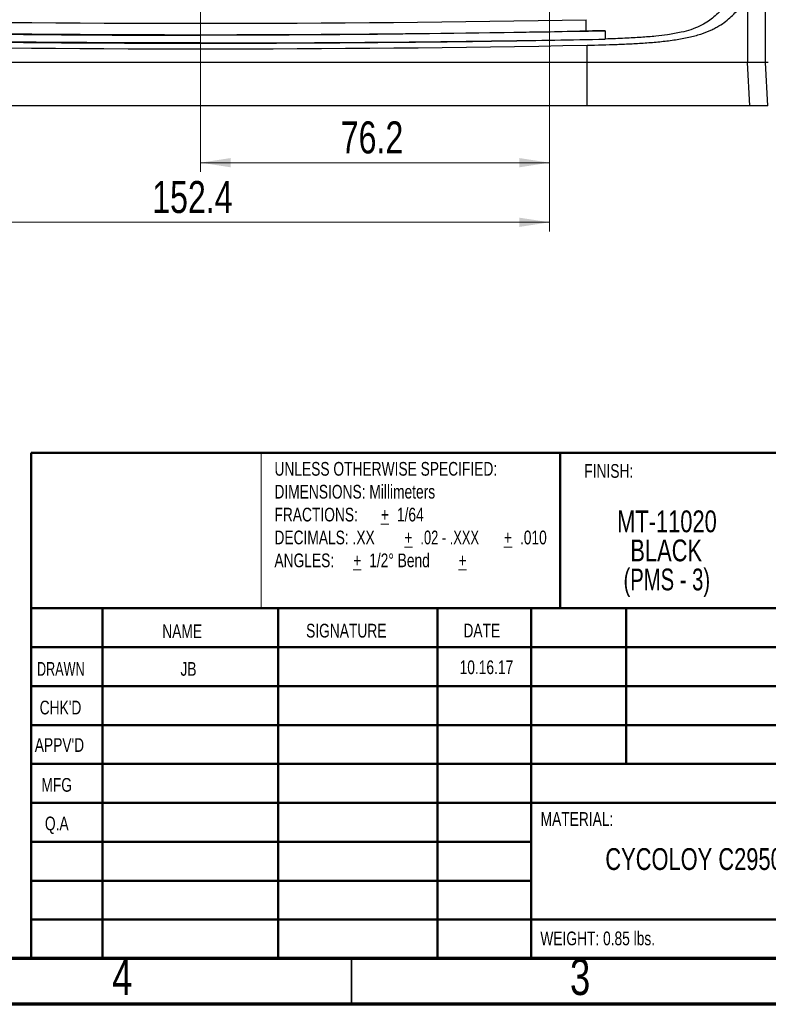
# Model space of a CAD drawing. Header units: inches. Extents: x 0.6 to 16.3, y 0.2 to 11.5.
# Tile 9 of 24: x 9 to 12.2, y 0.2 to 4.4. Entities that reach past the tile are written whole.
import ezdxf

# ---------------------------------------------------------------- set-up
doc = ezdxf.new("R2010")
doc.units = ezdxf.units.IN
doc.header["$MEASUREMENT"] = 0
doc.styles.add('SLDTEXTSTYLE0', font='TXT', dxfattribs={"width": 0.75})
doc.styles.add('SLDTEXTSTYLE1', font='TXT', dxfattribs={"width": 0.686449})
doc.styles.add('SLDTEXTSTYLE2', font='TXT', dxfattribs={"width": 0.7})
doc.styles.add('SLDTEXTSTYLE4', font='TXT', dxfattribs={"width": 0.694444})
doc.dimstyles.new('SLDDIMSTYLE2', dxfattribs={"dimtxt": 0.137795, "dimasz": 0.13, "dimexe": 0, "dimexo": 0.0625, "dimgap": 0.034449, "dimtad": 1, "dimlfac": 2, "dimrnd": 1e-09, "dimzin": 12, "dimdsep": 46, "dimtxsty": 'SLDTEXTSTYLE0', "dimsah": 1, "dimcen": 0.09, "dimadec": 0, "dimazin": 3, "dimtfac": 1, "dimtofl": 0, "dimtmove": 0, "dimatfit": 3, "dimfxl": 1, "dimfrac": 2, "dimtolj": 1, "dimtzin": 12, "dimarcsym": 0})

# ---------------------------------------------------------------- blocks, each defined once
blk = doc.blocks.new('SW_NOTE_0')
at = {"color": 0, "linetype": 'Continuous', "lineweight": 0, "attachment_point": 1}
for s, insert, char_height, style in [('UNLESS OTHERWISE SPECIFIED:', (0, 0.0761), 0.059055, 'SLDTEXTSTYLE0'), ('DIMENSIONS: Millimeters', (0, -0.0223), 0.059055, 'SLDTEXTSTYLE0'), ('FRACTIONS:', (0, -0.1207), 0.05906, 'SLDTEXTSTYLE0'), ('1/64', (0.5266, -0.1207), 0.05906, 'SLDTEXTSTYLE0'), ('\\L+', (0.4578, -0.1207), 0.05906, 'SLDTEXTSTYLE0'), ('DECIMALS: .XX', (0, -0.2191), 0.059055, 'SLDTEXTSTYLE0'), ('\\L+', (0.5589, -0.2191), 0.05906, 'SLDTEXTSTYLE0'), ('.02 - .XXX', (0.6277, -0.2191), 0.05906, 'SLDTEXTSTYLE2'), ('\\L+', (0.9869, -0.2191), 0.05906, 'SLDTEXTSTYLE0'), ('.010', (1.0557, -0.2191), 0.05906, 'SLDTEXTSTYLE0'), ('ANGLES:', (0, -0.3176), 0.05906, 'SLDTEXTSTYLE0'), ('\\L+', (0.3387, -0.3176), 0.05906, 'SLDTEXTSTYLE0'), ('1/2° Bend', (0.4074, -0.3176), 0.05906, 'SLDTEXTSTYLE0'), ('\\L+', (0.7916, -0.3176), 0.05906, 'SLDTEXTSTYLE0')]:
    blk.add_mtext(s, dxfattribs=dict(at, insert=insert, char_height=char_height, style=style))
blk = doc.blocks.new('SW_NOTE_2')
at = {"color": 0, "linetype": 'Continuous', "lineweight": 0, "char_height": 0.09375, "attachment_point": 2}
for s, insert, style in [('MT-11020', (0.2695, 0.1209), 'SLDTEXTSTYLE0'), ('BLACK', (0.2664, -0.0041), 'SLDTEXTSTYLE0'), ('(PMS - 3)', (0.269, -0.1291), 'SLDTEXTSTYLE4')]:
    blk.add_mtext(s, dxfattribs=dict(at, insert=insert, style=style))
blk = doc.blocks.new('_D_8')
at = {"color": 7, "linetype": 'Continuous', "lineweight": 18}
for p, q in [((8.2838, 4.9578), (8.2838, 3.5202)), ((11.2838, 4.9578), (11.2838, 3.5202)), ((8.2838, 3.5596), (11.2838, 3.5596))]:
    blk.add_line(p, q, dxfattribs=at)
for points in [[(8.2838, 3.5596), (8.4138, 3.5396), (8.4138, 3.5796)], [(11.2838, 3.5596), (11.1538, 3.5796), (11.1538, 3.5396)]]:
    blk.add_solid(points, dxfattribs=at)
at = {"color": 7, "linetype": 'Continuous', "lineweight": 18, "insert": (9.5758, 3.7372), "char_height": 0.1378, "attachment_point": 1, "style": 'SLDTEXTSTYLE0'}
blk.add_mtext('152.4', dxfattribs=at)
blk = doc.blocks.new('_D_9')
at = {"color": 7, "linetype": 'Continuous', "lineweight": 18}
for p, q in [((9.7838, 4.9578), (9.7838, 3.7765)), ((11.2838, 4.9578), (11.2838, 3.7765)), ((11.2838, 3.8159), (9.7838, 3.8159))]:
    blk.add_line(p, q, dxfattribs=at)
for points in [[(9.7838, 3.8159), (9.9138, 3.7959), (9.9138, 3.8359)], [(11.2838, 3.8159), (11.1538, 3.8359), (11.1538, 3.7959)]]:
    blk.add_solid(points, dxfattribs=at)
at = {"color": 7, "linetype": 'Continuous', "lineweight": 18, "insert": (10.3865, 3.9935), "char_height": 0.1378, "attachment_point": 1, "style": 'SLDTEXTSTYLE0'}
blk.add_mtext('76.2', dxfattribs=at)

msp = doc.modelspace()

# ---------------------------------------------------------------- linework, layer by layer
at = {"color": 7, "linetype": 'Continuous', "lineweight": 25}
for p, q in [((12.2134, 4.2472), (12.2134, 4.6653)), ((12.1359, 4.5293), (12.1359, 4.2472)), ((11.4422, 4.3819), (11.4422, 4.4308)), ((9.7838, 4.3638), (9.7838, 4.3663)), ((11.5236, 4.3834), (11.5236, 4.3483)), ((9.7838, 4.3299), (9.7838, 4.3308)), ((11.4456, 4.2472), (11.4456, 4.3211)), ((11.5236, 4.3483), (11.5236, 4.3476)), ((11.5236, 4.3476), (11.5236, 4.347)), ((11.5236, 4.3475), (11.5238, 4.347)), ((11.5236, 4.347), (11.5238, 4.347)), ((11.4456, 4.2472), (8.122, 4.2472)), ((11.4461, 4.0597), (11.4456, 4.2472)), ((12.1454, 4.0597), (12.1359, 4.2472)), ((12.2134, 4.2472), (12.1359, 4.2472)), ((12.223, 4.0597), (12.2134, 4.2472)), ((11.4461, 4.0597), (8.1215, 4.0597)), ((12.223, 4.0597), (12.1454, 4.0597))]:
    msp.add_line(p, q, dxfattribs=at)
at = {"color": 7, "linetype": 'Continuous', "lineweight": 50}
for p, q in [((9.0551, 2.5689), (16.1417, 2.5689)), ((9.0551, 2.5689), (9.0551, 0.3937)), ((11.3298, 1.8996), (11.3298, 2.5689)), ((16.1417, 1.8996), (9.0551, 1.8996)), ((9.3622, 1.8996), (9.3622, 0.3937)), ((10.1178, 1.8996), (10.1178, 0.3937)), ((10.8031, 1.8996), (10.8031, 0.3937)), ((11.2047, 0.3937), (11.2047, 1.8996)), ((11.6142, 1.2303), (11.6142, 1.8996)), ((12.9449, 1.7323), (9.0551, 1.7323)), ((12.9449, 1.565), (9.0551, 1.565)), ((12.9449, 1.3976), (9.0551, 1.3976)), ((12.9449, 1.2303), (9.0551, 1.2303)), ((11.2047, 1.063), (9.0551, 1.063)), ((11.2047, 1.063), (16.1417, 1.063)), ((11.2047, 0.8957), (9.0551, 0.8957)), ((11.2047, 0.7283), (9.0551, 0.7283)), ((9.0551, 0.561), (16.1417, 0.561))]:
    msp.add_line(p, q, dxfattribs=at)
at = {"color": 7, "linetype": 'Continuous', "lineweight": 18}
msp.add_line((10.045, 2.5689), (10.045, 1.8996), dxfattribs=at)
at = {"color": 7, "linetype": 'Continuous', "lineweight": 70}
for p, q in [((16.1417, 0.3937), (0.7874, 0.3937)), ((16.3386, 0.1969), (0.5906, 0.1969))]:
    msp.add_line(p, q, dxfattribs=at)
at = {"color": 7, "linetype": 'Continuous', "lineweight": 35}
msp.add_line((10.4331, 0.3937), (10.4331, 0.1969), dxfattribs=at)
at = {"color": 7, "linetype": 'Continuous', "lineweight": 25}
for centre, major_axis in [((9.7838, 16.1484), (32.2367, 0)), ((9.7838, 16.0633), (32.3042, 0))]:
    msp.add_ellipse(centre, major_axis=major_axis, ratio=0.36397, start_param=4.660924, end_param=4.763854, dxfattribs=at)
for points, knots in [([(12.0703, 4.5351), (12.0691, 4.5333), (12.0667, 4.5297), (12.0629, 4.5242), (12.0589, 4.5185), (12.054, 4.5118), (12.0484, 4.5042), (12.0388, 4.4918), (12.0257, 4.4762), (12.0071, 4.4567), (11.9864, 4.4382), (11.9613, 4.4198), (11.9312, 4.4028), (11.8941, 4.3878), (11.8477, 4.3751), (11.7961, 4.3661), (11.7377, 4.3592), (11.6882, 4.3552), (11.6438, 4.3525), (11.6071, 4.3506), (11.5667, 4.3489), (11.5385, 4.348), (11.5236, 4.3476)], [0, 0, 0, 0, 0.018334, 0.037529, 0.057471, 0.078046, 0.107787, 0.136579, 0.207623, 0.272746, 0.344242, 0.408792, 0.478063, 0.545736, 0.606124, 0.682836, 0.745037, 0.819987, 0.858931, 0.901547, 0.948364, 1, 1, 1, 1]), ([(11.4456, 4.3211), (11.4888, 4.3219), (11.5319, 4.323), (11.5963, 4.3254), (11.6177, 4.3263), (11.6605, 4.3286), (11.6817, 4.3299), (11.724, 4.333), (11.745, 4.3348), (11.7861, 4.3391), (11.8062, 4.3416), (11.8357, 4.346), (11.8454, 4.3476), (11.8644, 4.3511), (11.8738, 4.353), (11.892, 4.357), (11.9009, 4.3591), (11.918, 4.3637), (11.9262, 4.3662), (11.9499, 4.3738), (11.9641, 4.3793), (11.9836, 4.3881), (11.9897, 4.3911), (12.0015, 4.3973), (12.0071, 4.4005), (12.0231, 4.4101), (12.0326, 4.4168), (12.0502, 4.4303), (12.0582, 4.4372), (12.0805, 4.458), (12.0931, 4.4721), (12.116, 4.5006), (12.1263, 4.5149), (12.1359, 4.5293)], [0, 0, 0, 0, 0.125, 0.125, 0.1875, 0.1875, 0.25, 0.25, 0.3125, 0.3125, 0.375, 0.375, 0.40625, 0.40625, 0.4375, 0.4375, 0.46875, 0.46875, 0.5, 0.5, 0.5625, 0.5625, 0.59375, 0.59375, 0.625, 0.625, 0.6875, 0.6875, 0.75, 0.75, 0.875, 0.875, 1, 1, 1, 1]), ([(9.7838, 4.3663), (10.0603, 4.3663), (10.3368, 4.3676), (10.8897, 4.3728), (11.166, 4.3767), (11.4422, 4.3819)], [0, 0, 0, 0, 0.5, 0.5, 1, 1, 1, 1]), ([(8.0439, 4.347), (8.1163, 4.3456), (8.1888, 4.3443), (8.3336, 4.3418), (8.4061, 4.3406), (8.6235, 4.3374), (8.7685, 4.3356), (9.2035, 4.3313), (9.4937, 4.3299), (9.7838, 4.3299)], [0, 0, 0, 0, 0.125, 0.125, 0.25, 0.25, 0.5, 0.5, 1, 1, 1, 1]), ([(9.7838, 4.3308), (9.4938, 4.3308), (9.2039, 4.3321), (8.7689, 4.3362), (8.6239, 4.3379), (8.4065, 4.3409), (8.334, 4.342), (8.189, 4.3444), (8.1165, 4.3457), (8.044, 4.347)], [0, 0, 0, 0, 0.5, 0.5, 0.75, 0.75, 0.875, 0.875, 1, 1, 1, 1]), ([(9.7838, 4.3299), (10.074, 4.3299), (10.3641, 4.3313), (10.7992, 4.3356), (10.9442, 4.3374), (11.1616, 4.3406), (11.234, 4.3418), (11.3789, 4.3443), (11.4513, 4.3456), (11.5238, 4.347)], [0, 0, 0, 0, 0.5, 0.5, 0.75, 0.75, 0.875, 0.875, 1, 1, 1, 1]), ([(9.7838, 4.3308), (10.0738, 4.3308), (10.3638, 4.3321), (10.7988, 4.3362), (10.9437, 4.3379), (11.1612, 4.3409), (11.2337, 4.342), (11.3787, 4.3444), (11.4512, 4.3457), (11.5236, 4.347)], [0, 0, 0, 0, 0.5, 0.5, 0.75, 0.75, 0.875, 0.875, 1, 1, 1, 1]), ([(12.1359, 4.2472), (12.124, 4.2472), (12.1119, 4.2472), (12.0937, 4.2472), (12.0876, 4.2472), (12.0785, 4.2472), (12.0754, 4.2472), (12.0708, 4.2472), (12.0692, 4.2472), (12.0669, 4.2472), (12.0662, 4.2472), (12.065, 4.2472), (12.0646, 4.2472), (12.064, 4.2472), (12.0638, 4.2472), (12.0636, 4.2472), (12.0635, 4.2472), (12.0633, 4.2472), (12.0632, 4.2472), (12.063, 4.2472), (12.0628, 4.2472), (12.0625, 4.2472), (12.0624, 4.2472), (12.062, 4.2472), (12.0617, 4.2472), (12.0609, 4.2472), (12.0603, 4.2472), (12.0587, 4.2472), (12.0576, 4.2472), (12.0543, 4.2472), (12.0521, 4.2472), (12.0453, 4.2472), (12.0407, 4.2472), (12.0314, 4.2472), (12.0267, 4.2472), (12.0195, 4.2472), (12.0171, 4.2472), (12.0134, 4.2472), (12.0122, 4.2472), (12.0103, 4.2472), (12.0097, 4.2472), (12.0088, 4.2472), (12.0085, 4.2472), (12.0078, 4.2472), (12.0076, 4.2472), (12.0069, 4.2472), (12.0065, 4.2472), (12.0057, 4.2472), (12.0054, 4.2472), (12.0042, 4.2472), (12.0035, 4.2472), (12.0012, 4.2472), (11.9997, 4.2472), (11.995, 4.2472), (11.9919, 4.2472), (11.9823, 4.2472), (11.9757, 4.2472), (11.9552, 4.2472), (11.9408, 4.2472), (11.9101, 4.2472), (11.8933, 4.2472), (11.8661, 4.2472), (11.8567, 4.2472), (11.842, 4.2472), (11.837, 4.2472), (11.8294, 4.2472), (11.8268, 4.2472), (11.823, 4.2472), (11.8217, 4.2472), (11.8197, 4.2472), (11.8191, 4.2472), (11.8178, 4.2472), (11.8171, 4.2472), (11.8159, 4.2472), (11.8154, 4.2472), (11.8143, 4.2472), (11.8138, 4.2472), (11.8121, 4.2472), (11.811, 4.2472), (11.8077, 4.2472), (11.8055, 4.2472), (11.7987, 4.2472), (11.7941, 4.2472), (11.78, 4.2472), (11.7703, 4.2472), (11.7501, 4.2472), (11.7396, 4.2472), (11.7234, 4.2472), (11.7179, 4.2472), (11.7096, 4.2472), (11.7067, 4.2472), (11.7025, 4.2472), (11.7011, 4.2472), (11.6989, 4.2472), (11.6982, 4.2472), (11.6971, 4.2472), (11.6968, 4.2472), (11.6961, 4.2472), (11.6956, 4.2472), (11.695, 4.2472), (11.6948, 4.2472), (11.6943, 4.2472), (11.6941, 4.2472), (11.6933, 4.2472), (11.6928, 4.2472), (11.6912, 4.2472), (11.6902, 4.2472), (11.687, 4.2472), (11.6849, 4.2472), (11.6786, 4.2472), (11.6743, 4.2472), (11.6611, 4.2472), (11.6521, 4.2472), (11.6242, 4.2472), (11.6045, 4.2472), (11.542, 4.2472), (11.496, 4.2472), (11.4456, 4.2472)], [0, 0, 0, 0, 0.125, 0.125, 0.1875, 0.1875, 0.21875, 0.21875, 0.234375, 0.234375, 0.242188, 0.242188, 0.246094, 0.246094, 0.248047, 0.248047, 0.249023, 0.249023, 0.25, 0.25, 0.250977, 0.250977, 0.251953, 0.251953, 0.253906, 0.253906, 0.257812, 0.257812, 0.265625, 0.265625, 0.28125, 0.28125, 0.3125, 0.3125, 0.34375, 0.34375, 0.359375, 0.359375, 0.367188, 0.367188, 0.371094, 0.371094, 0.373047, 0.373047, 0.375, 0.375, 0.376953, 0.376953, 0.378906, 0.378906, 0.382812, 0.382812, 0.390625, 0.390625, 0.40625, 0.40625, 0.4375, 0.4375, 0.5, 0.5, 0.5625, 0.5625, 0.59375, 0.59375, 0.609375, 0.609375, 0.617188, 0.617188, 0.621094, 0.621094, 0.623047, 0.623047, 0.625, 0.625, 0.626953, 0.626953, 0.628906, 0.628906, 0.632812, 0.632812, 0.640625, 0.640625, 0.65625, 0.65625, 0.6875, 0.6875, 0.71875, 0.71875, 0.734375, 0.734375, 0.742188, 0.742188, 0.746094, 0.746094, 0.748047, 0.748047, 0.749023, 0.749023, 0.75, 0.75, 0.750977, 0.750977, 0.751953, 0.751953, 0.753906, 0.753906, 0.757812, 0.757812, 0.765625, 0.765625, 0.78125, 0.78125, 0.8125, 0.8125, 0.875, 0.875, 1, 1, 1, 1]), ([(12.1454, 4.0597), (12.1335, 4.0597), (12.1214, 4.0597), (12.1031, 4.0597), (12.097, 4.0597), (12.0877, 4.0597), (12.0846, 4.0597), (12.08, 4.0597), (12.0784, 4.0597), (12.0761, 4.0597), (12.0753, 4.0597), (12.0742, 4.0597), (12.0738, 4.0597), (12.0732, 4.0597), (12.073, 4.0597), (12.0727, 4.0597), (12.0726, 4.0597), (12.0724, 4.0597), (12.0723, 4.0597), (12.0721, 4.0597), (12.0719, 4.0597), (12.0717, 4.0597), (12.0715, 4.0597), (12.0711, 4.0597), (12.0708, 4.0597), (12.07, 4.0597), (12.0695, 4.0597), (12.0678, 4.0597), (12.0667, 4.0597), (12.0633, 4.0597), (12.0611, 4.0597), (12.0543, 4.0597), (12.0496, 4.0597), (12.0402, 4.0597), (12.0354, 4.0597), (12.028, 4.0597), (12.0256, 4.0597), (12.0218, 4.0597), (12.0206, 4.0597), (12.0187, 4.0597), (12.0181, 4.0597), (12.0171, 4.0597), (12.0168, 4.0597), (12.0162, 4.0597), (12.0159, 4.0597), (12.0152, 4.0597), (12.0148, 4.0597), (12.014, 4.0597), (12.0136, 4.0597), (12.0125, 4.0597), (12.0117, 4.0597), (12.0094, 4.0597), (12.0078, 4.0597), (12.0031, 4.0597), (11.9999, 4.0597), (11.9901, 4.0597), (11.9833, 4.0597), (11.9624, 4.0597), (11.9475, 4.0597), (11.9159, 4.0597), (11.8987, 4.0597), (11.8708, 4.0597), (11.8611, 4.0597), (11.8461, 4.0597), (11.841, 4.0597), (11.8333, 4.0597), (11.8306, 4.0597), (11.8267, 4.0597), (11.8254, 4.0597), (11.8234, 4.0597), (11.8227, 4.0597), (11.8214, 4.0597), (11.8207, 4.0597), (11.8194, 4.0597), (11.8189, 4.0597), (11.8178, 4.0597), (11.8173, 4.0597), (11.8156, 4.0597), (11.8145, 4.0597), (11.8111, 4.0597), (11.8088, 4.0597), (11.8019, 4.0597), (11.7972, 4.0597), (11.7829, 4.0597), (11.773, 4.0597), (11.7526, 4.0597), (11.742, 4.0597), (11.7256, 4.0597), (11.72, 4.0597), (11.7116, 4.0597), (11.7087, 4.0597), (11.7044, 4.0597), (11.703, 4.0597), (11.7008, 4.0597), (11.7001, 4.0597), (11.699, 4.0597), (11.6987, 4.0597), (11.6979, 4.0597), (11.6975, 4.0597), (11.6969, 4.0597), (11.6967, 4.0597), (11.6962, 4.0597), (11.6959, 4.0597), (11.6951, 4.0597), (11.6946, 4.0597), (11.693, 4.0597), (11.692, 4.0597), (11.6888, 4.0597), (11.6867, 4.0597), (11.6803, 4.0597), (11.6759, 4.0597), (11.6627, 4.0597), (11.6536, 4.0597), (11.6254, 4.0597), (11.6056, 4.0597), (11.5429, 4.0597), (11.4967, 4.0597), (11.4461, 4.0597)], [0, 0, 0, 0, 0.125, 0.125, 0.1875, 0.1875, 0.21875, 0.21875, 0.234375, 0.234375, 0.242188, 0.242188, 0.246094, 0.246094, 0.248047, 0.248047, 0.249023, 0.249023, 0.25, 0.25, 0.250977, 0.250977, 0.251953, 0.251953, 0.253906, 0.253906, 0.257812, 0.257812, 0.265625, 0.265625, 0.28125, 0.28125, 0.3125, 0.3125, 0.34375, 0.34375, 0.359375, 0.359375, 0.367188, 0.367188, 0.371094, 0.371094, 0.373047, 0.373047, 0.375, 0.375, 0.376953, 0.376953, 0.378906, 0.378906, 0.382812, 0.382812, 0.390625, 0.390625, 0.40625, 0.40625, 0.4375, 0.4375, 0.5, 0.5, 0.5625, 0.5625, 0.59375, 0.59375, 0.609375, 0.609375, 0.617188, 0.617188, 0.621094, 0.621094, 0.623047, 0.623047, 0.625, 0.625, 0.626953, 0.626953, 0.628906, 0.628906, 0.632812, 0.632812, 0.640625, 0.640625, 0.65625, 0.65625, 0.6875, 0.6875, 0.71875, 0.71875, 0.734375, 0.734375, 0.742188, 0.742188, 0.746094, 0.746094, 0.748047, 0.748047, 0.749023, 0.749023, 0.75, 0.75, 0.750977, 0.750977, 0.751953, 0.751953, 0.753906, 0.753906, 0.757812, 0.757812, 0.765625, 0.765625, 0.78125, 0.78125, 0.8125, 0.8125, 0.875, 0.875, 1, 1, 1, 1])]:
    msp.add_open_spline(points, degree=3, knots=knots, dxfattribs=at)
for points in [[(8.044, 4.3834), (8.6239, 4.3704), (9.2039, 4.3638), (9.7838, 4.3638)], [(8.1255, 4.3819), (8.6778, 4.3715), (9.2308, 4.3663), (9.7838, 4.3663)], [(11.5236, 4.3834), (10.9438, 4.3704), (10.3638, 4.3638), (9.7838, 4.3638)], [(11.4422, 4.3819), (11.4693, 4.3824), (11.4965, 4.3829), (11.5236, 4.3834)], [(12.2249, 4.2472), (12.2234, 4.2472), (12.2195, 4.2472), (12.2134, 4.2472)]]:
    msp.add_open_spline(points, degree=3, dxfattribs=at)

# ---------------------------------------------------------------- block references
at = {"color": 7, "linetype": 'Continuous', "lineweight": 0}
for name, p in [('SW_NOTE_0', (10.1014, 2.4529)), ('SW_NOTE_2', (11.5195, 2.1996))]:
    msp.add_blockref(name, p, dxfattribs=at)

# ---------------------------------------------------------------- texts
for s, insert, char_height, attachment_point, style in [('FINISH:', (11.4336, 2.5198), 0.05906, 1, 'SLDTEXTSTYLE0'), ('NAME', (9.619, 1.8308), 0.05906, 1, 'SLDTEXTSTYLE0'), ('SIGNATURE', (10.2375, 1.8331), 0.05906, 1, 'SLDTEXTSTYLE0'), ('DATE', (10.914, 1.8337), 0.05906, 1, 'SLDTEXTSTYLE0'), ('DRAWN', (9.0804, 1.6687), 0.05906, 1, 'SLDTEXTSTYLE1'), ('JB', (9.7319, 1.6686), 0.059, 2, 'SLDTEXTSTYLE0'), ('10.16.17', (11.0128, 1.6756), 0.059, 2, 'SLDTEXTSTYLE0'), ("CHK'D", (9.0921, 1.5024), 0.05906, 1, 'SLDTEXTSTYLE0'), ("APPV'D", (9.0709, 1.3412), 0.05906, 1, 'SLDTEXTSTYLE0'), ('MFG', (9.0994, 1.1699), 0.05906, 1, 'SLDTEXTSTYLE0'), ('MATERIAL:', (11.2459, 1.0231), 0.05906, 1, 'SLDTEXTSTYLE0'), ('Q.A', (9.1145, 1.0041), 0.05906, 1, 'SLDTEXTSTYLE0'), ('CYCOLOY C2950 PCABS', (12.078, 0.8683), 0.09375, 2, 'SLDTEXTSTYLE0'), ('WEIGHT: 0.85 lbs.', (11.2448, 0.5098), 0.059, 1, 'SLDTEXTSTYLE0'), ('4', (9.4472, 0.393), 0.1562, 2, 'SLDTEXTSTYLE0'), ('3', (11.4157, 0.393), 0.1562, 2, 'SLDTEXTSTYLE0')]:
    msp.add_mtext(s, dxfattribs=dict(at, insert=insert, char_height=char_height, attachment_point=attachment_point, style=style))

# ---------------------------------------------------------------- dimensions: what is measured, and where the dimension line sits
at = {"color": 7, "linetype": 'Continuous', "lineweight": 18}
for base, p1, p2, text, picture, middle in [((11.2838, 3.5596), (8.2838, 4.9972), (11.2838, 4.9972), '152.4', '_D_8', (9.8049, 3.5596)), ((9.7838, 3.8159), (11.2838, 4.9972), (9.7838, 4.9972), '76.2', '_D_9', (10.5647, 3.8159))]:
    dim = msp.add_linear_dim(base=base, p1=p1, p2=p2, text=text, dimstyle='SLDDIMSTYLE2', dxfattribs=at)
    dim.commit()
    dim.dimension.update_dxf_attribs({"geometry": picture, "text_midpoint": middle, "dimtype": 160})

doc.saveas('drawing.dxf')
